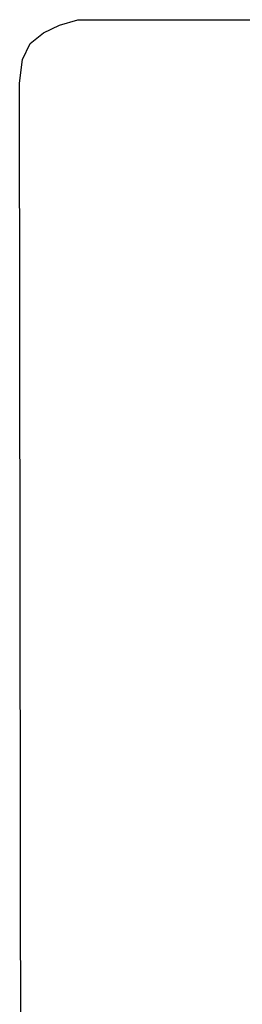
# Model space of a CAD drawing. Header units: millimetres. Extents: x 5 to 192, y 9 to 98.
# Tile 50 of 52: x 129.46 to 133.19, y 58.98 to 75.45. Entities that reach past the tile are written whole.
import ezdxf

# ---------------------------------------------------------------- set-up
doc = ezdxf.new("R2010")
doc.units = ezdxf.units.MM
doc.header["$MEASUREMENT"] = 0
doc.layers.add('Vrstva 1', color=7, linetype='Continuous')

msp = doc.modelspace()

# ---------------------------------------------------------------- linework, layer by layer
at = {"layer": 'Vrstva 1', "color": 250, "lineweight": 25}
msp.add_open_spline([(133.871, 31.283), (133.871, 31.283), (130.601, 31.283), (130.601, 31.283), (130.601, 31.283), (130.601, 31.283), (130.252, 31.327), (130.252, 31.327), (130.252, 31.327), (130.252, 31.327), (129.99, 31.458), (129.99, 31.458), (129.99, 31.458), (129.99, 31.458), (129.816, 31.676), (129.816, 31.676), (129.816, 31.676), (129.816, 31.676), (129.642, 31.937), (129.642, 31.937), (129.642, 31.937), (129.642, 31.937), (129.554, 32.199), (129.554, 32.199), (129.554, 32.199), (129.554, 32.199), (129.511, 32.46), (129.511, 32.46), (129.511, 32.46), (129.511, 32.46), (129.459, 74.388), (129.459, 74.388), (129.459, 74.388), (129.459, 74.388), (129.504, 74.787), (129.504, 74.787), (129.504, 74.787), (129.504, 74.787), (129.637, 75.052), (129.637, 75.052), (129.637, 75.052), (129.637, 75.052), (129.858, 75.23), (129.858, 75.23), (129.858, 75.23), (129.858, 75.23), (130.124, 75.362), (130.124, 75.362), (130.124, 75.362), (130.124, 75.362), (130.434, 75.451), (130.434, 75.451), (130.434, 75.451), (130.434, 75.451), (133.889, 75.451), (133.889, 75.451)], degree=3, knots=[0, 0, 0, 0, 0.071429, 0.071429, 0.071429, 0.071429, 0.142857, 0.142857, 0.142857, 0.142857, 0.214286, 0.214286, 0.214286, 0.214286, 0.285714, 0.285714, 0.285714, 0.285714, 0.357143, 0.357143, 0.357143, 0.357143, 0.428571, 0.428571, 0.428571, 0.428571, 0.5, 0.5, 0.5, 0.5, 0.571429, 0.571429, 0.571429, 0.571429, 0.642857, 0.642857, 0.642857, 0.642857, 0.714286, 0.714286, 0.714286, 0.714286, 0.785714, 0.785714, 0.785714, 0.785714, 0.857143, 0.857143, 0.857143, 0.857143, 0.928571, 0.928571, 0.928571, 0.928571, 1, 1, 1, 1], dxfattribs=at)

doc.saveas('drawing.dxf')
